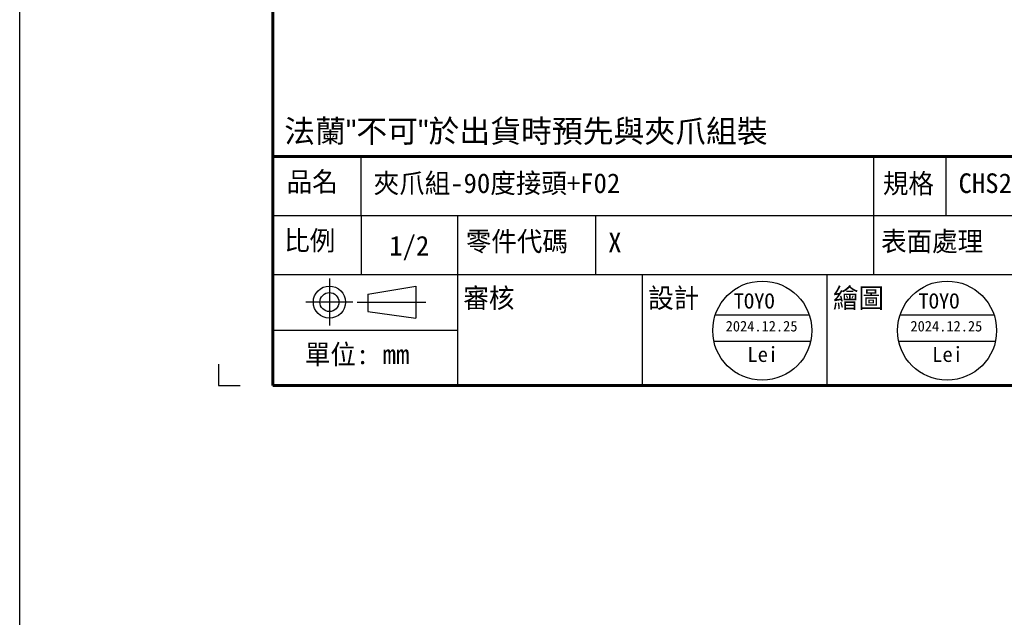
# Model space of a CAD drawing. Header units: inches. Extents: x 0 to 5655, y -2263 to 1330.
# Tile 71 of 231: x 4033 to 4294, y -1566 to -1408. Entities that reach past the tile are written whole.
import ezdxf
from ezdxf.enums import TextEntityAlignment as Align

# ---------------------------------------------------------------- set-up
doc = ezdxf.new("R2010")
doc.units = ezdxf.units.IN
doc.header["$MEASUREMENT"] = 0
doc.linetypes.add('SLD-實線', pattern=[0])
doc.layers.add('AM_0', color=7, linetype='Continuous', lineweight=30)
doc.layers.add('BORDER', color=7, linetype='Continuous')
doc.layers.add('圖框', color=7, linetype='SLD-實線')
doc.styles.get("Standard").update_dxf_attribs({"font": 'arial.ttf'})
doc.styles.add('標題欄', font='txt')

# ---------------------------------------------------------------- blocks, each defined once
blk = doc.blocks.new('A4橫')
at = {"color": 123}
blk.add_lwpolyline([(4724.32, 1173.75), (4724.32, 1170.89), (4727.18, 1170.89)], dxfattribs=at)
at = {"layer": 'BORDER', "color": 123, "linetype": 'Continuous', "lineweight": 60, "ltscale": 25.4}
for p, q in [((4731.53, 1453.75), (4731.53, 1170.89)), ((4731.53, 1201.3), (4917.11, 1201.3)), ((4731.53, 1170.89), (4924.32, 1170.89))]:
    blk.add_line(p, q, dxfattribs=at)
at = {"layer": 'BORDER', "color": 60, "linetype": 'Continuous', "ltscale": 25.4}
for p, q in [((4743.27, 1193.45), (4743.27, 1201.3)), ((4811.29, 1193.45), (4811.29, 1201.3)), ((4820.89, 1193.45), (4820.89, 1201.3)), ((4731.53, 1193.45), (4917.11, 1193.45)), ((4743.27, 1193.45), (4743.27, 1185.61)), ((4756.06, 1185.61), (4756.06, 1193.45)), ((4774.39, 1185.61), (4774.39, 1193.45)), ((4811.29, 1185.61), (4811.29, 1193.45)), ((4731.53, 1185.61), (4917.11, 1185.61)), ((4756.06, 1170.89), (4756.06, 1185.61)), ((4780.58, 1170.89), (4780.58, 1185.61)), ((4805.1, 1170.89), (4805.1, 1185.61)), ((4731.53, 1178.25), (4756.06, 1178.25)), ((4731.53, 1170.89), (4917.11, 1170.89))]:
    blk.add_line(p, q, dxfattribs=at)
at = {"layer": 'BORDER', "color": 4, "linetype": 'Continuous', "ltscale": 25.4}
for p, q in [((4739.03, 1185.08), (4739.03, 1178.86)), ((4742.14, 1181.97), (4735.92, 1181.97)), ((4742.71, 1181.97), (4751.83, 1181.97))]:
    blk.add_line(p, q, dxfattribs=at)
at = {"layer": 'BORDER', "color": 7, "linetype": 'Continuous', "ltscale": 25.4}
for p, q in [((4744.15, 1183.02), (4750.49, 1184.09)), ((4750.49, 1184.09), (4750.49, 1179.84)), ((4744.15, 1183.02), (4744.15, 1180.71)), ((4744.15, 1180.71), (4750.49, 1179.84))]:
    blk.add_line(p, q, dxfattribs=at)
for radius in [2.13, 1.26]:
    blk.add_circle((4739.03, 1181.97), radius, dxfattribs=at)
at = {"layer": '圖框', "style": '標題欄'}
for s, p in [('品名', (4733.36, 1199.24)), ('規格', (4812.49, 1199)), ('比例', (4733.04, 1191.44)), ('零件代碼', (4757.14, 1191.33)), ('表面處理', (4812.25, 1191.33)), ('審核', (4756.81, 1183.81)), ('設計', (4781.34, 1183.81)), ('繪圖', (4805.86, 1183.81)), ('單位: mm', (4735.78, 1176.34))]:
    blk.add_text(s, height=2.605, dxfattribs=at).set_placement(p, align=Align.TOP_LEFT)

msp = doc.modelspace()

# ---------------------------------------------------------------- linework, layer by layer
at = {"color": 1}
for p, q in [((4217.739, -1485.923), (4242.652, -1485.923)), ((4266.787, -1485.923), (4291.7, -1485.923)), ((4217.343, -1492.882), (4243.049, -1492.882)), ((4266.39, -1492.882), (4292.096, -1492.882))]:
    msp.add_line(p, q, dxfattribs=at)
at = {"color": 4}
msp.add_lwpolyline([(4033.092, 513.153), (4553.092, 513.153), (4553.092, -2262.847), (4033.092, -2262.847)], close=True, dxfattribs=at)
at = {"color": 1}
for centre in [(4230.196, -1490.123), (4279.243, -1490.123)]:
    msp.add_circle(centre, 13.146, dxfattribs=at)

# ---------------------------------------------------------------- block references
at = {"xscale": 2, "yscale": 2, "zscale": 2}
msp.add_blockref('A4橫', (-5362.766, -3846.488), dxfattribs=at)

# ---------------------------------------------------------------- texts
at = {"layer": 'AM_0', "insert": (4103.301, -1440.885), "char_height": 6, "attachment_point": 7}
msp.add_mtext_dynamic_manual_height_columns('{\\fPMingLiU|b0|i0|c136|p18;法蘭"不可"於出貨時預先與夾爪組裝}', width=218.23164, gutter_width=1, heights=[0], dxfattribs=at)
at = {"layer": '圖框', "color": 1, "style": '標題欄'}
for s, height, p in [('夾爪組-90度接頭+F02', 5.21053, (4127.047, -1448.398)), ('CHS2B-S20-WW-F02', 5.21053, (4282.291, -1448.398)), ('X', 5.211, (4189.296, -1464.093)), ('TOYO', 4.0049, (4222.602, -1480.261)), ('TOYO', 4.0049, (4271.65, -1480.261))]:
    msp.add_text(s, height=height, dxfattribs=at).set_placement(p, align=Align.TOP_LEFT)
at = {"layer": '圖框', "style": '標題欄'}
msp.add_text('1/2', height=5.2105, dxfattribs=at).set_placement((4131.176, -1464.984), align=Align.TOP_LEFT)
at = {"layer": '圖框', "color": 1, "style": '標題欄'}
for s, height, p in [('2024.12.25', 2.8034, (4230.014, -1488.939)), ('2024.12.25', 2.8034, (4279.062, -1488.939)), ('Lei', 4.0049, (4230.33, -1496.427)), ('Lei', 4.0049, (4279.378, -1496.427))]:
    msp.add_text(s, height=height, dxfattribs=at).set_placement(p, align=Align.MIDDLE_CENTER)

doc.saveas('drawing.dxf')
